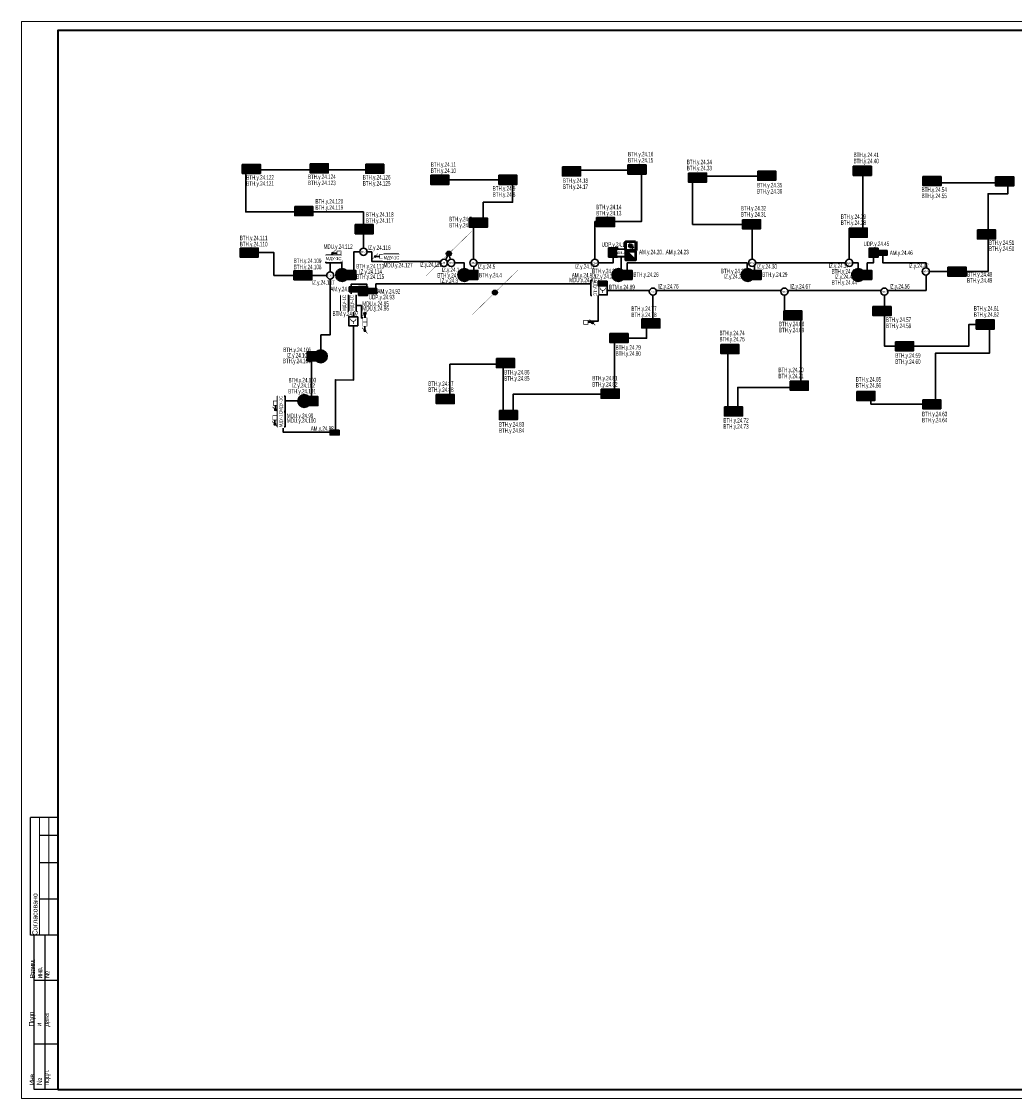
# Model space of a CAD drawing. Header units: millimetres. Extents: x -195178 to 1761886, y 140622 to 301105.
# Tile 112 of 131: x 1241327 to 1296109, y 182305 to 241705. Entities that reach past the tile are written whole.
import ezdxf
from ezdxf.enums import TextEntityAlignment as Align

# ---------------------------------------------------------------- set-up
doc = ezdxf.new("R2010")
doc.units = ezdxf.units.MM
doc.set_wipeout_variables(frame=1)
for name, color, linetype, lineweight in [('_АПС_Оборудование', 1, 'Continuous', 30), ('format-line3', 7, 'Continuous', 13), ('RC-Извещатели_пожарные', 1, 'Continuous', 30), ('Воздуховоды', 7, 'Continuous', 18), ('Графика', 253, 'Continuous', 20), ('ОС', 5, 'Continuous', 25), ('СОУЭ', 1, 'Continuous', 30), ('СС-011-ПОЖ-СИГНАЛИЗАЦИЯ', 1, 'Continuous', 30), ('УГО АПС и АПЗ$0$_АПС_Оборудование', 1, 'Continuous', 30), ('УГО АПС и АПЗ$0$СС-011-ПОЖ-СИГНАЛИЗАЦИЯ', 1, 'Continuous', 30)]:
    doc.layers.add(name, color=color, linetype=linetype, lineweight=lineweight)
for name, color, linetype in [('EI_HATCH_GALV', 7, 'Continuous'), ('АПС', 5, 'Continuous'), ('АПС_Оборудование', 1, 'Continuous'), ('ССПС', 5, 'Continuous'), ('формат', 250, 'Continuous')]:
    doc.layers.add(name, color=color, linetype=linetype)
doc.styles.add('1111', font='ARIALN.TTF')
doc.styles.add('Arial', font='arial.ttf', dxfattribs={"width": 0.9, "height": 700})
doc.styles.add('Arial Narrow', font='ARIALN.TTF', dxfattribs={"width": 0.9, "height": 600})
doc.styles.add('Arial Narrow_Нум', font='ARIALN.TTF', dxfattribs={"width": 0.7, "height": 250})
doc.styles.add('CP.Text', font='arial.ttf')
doc.styles.get("Standard").update_dxf_attribs({"font": 'isocpeur.ttf', "width": 0.9})

# ---------------------------------------------------------------- blocks, each defined once
blk = doc.blocks.new('*U57')
for p, q in [((-821, 155), (-836, 155)), ((-836, 90), (-836, 155)), ((-821, 145), (-831, 145)), ((-821, 130), (-831, 130)), ((-821, 110), (-831, 110)), ((-834, 90), (-836, 90)), ((-834, 5), (-834, 90)), ((-821, 90), (-834, 90)), ((-828, 5), (-828, 90)), ((-821, 65), (-834, 65)), ((-821, 30), (-834, 30)), ((-821, 5), (-834, 5))]:
    blk.add_line(p, q)
at = {"color": 0, "lineweight": 0}
blk.add_lwpolyline([(-841, 0), (0, 0), (0, 594), (-841, 594)], close=True, dxfattribs=at)
at = {"lineweight": 40}
blk.add_lwpolyline([(-821, 5), (-5, 5), (-5, 589), (-821, 589)], close=True, dxfattribs=at)
at = {"layer": 'format-line3', "linetype": 'ByBlock'}
for p, q in [((-831, 90), (-831, 155)), ((-826, 90), (-826, 155))]:
    blk.add_line(p, q, dxfattribs=at)
at = {"char_height": 2.8, "width": 0.2, "attachment_point": 4, "rotation": 90, "line_spacing_factor": 0.857143, "style": 'Arial'}
for s, insert in [('{\\W0.45993; }Согласовано', (-833.58, 90)), ('{\\W0.62543;\\T0.75; \\W1;Взаим. инв. №}', (-831, 66.14)), ('{\\W0.5838;\\T0.8; \\W1;Подп. и дата}', (-831, 39.63)), ('{\\W0.5838;\\T0.8; \\W1;Инв. № подл.}', (-830.77, 7.25))]:
    blk.add_mtext(s, dxfattribs=dict(at, insert=insert))
at = {"style": 'Arial', "width": 0.9, "flags": 8}
blk.add_attdef('FORMAT', (-36.87, 1.26), '', height=2.8, dxfattribs=at)
blk = doc.blocks.new('RC-UGO-IRA-01')
blk.add_wipeout([(2.5, 2.5), (2.5, -2.5), (-2.5, -2.5), (-2.5, 2.5)]).dxf.layer = 'RC-Извещатели_пожарные'
blk.add_wipeout([(-2.5, -2.5), (-2.5, 2.5), (2.5, 2.5), (2.5, -2.5)]).dxf.layer = 'RC-Извещатели_пожарные'
at = {"layer": 'RC-Извещатели_пожарные', "ltscale": 30}
blk.add_lwpolyline([(2.5, 2.5), (2.5, -2.5), (-2.5, -2.5), (-2.5, 2.5)], close=True, dxfattribs=at)
at = {"layer": 'RC-Извещатели_пожарные', "ltscale": 30, "const_width": 0.375}
blk.add_lwpolyline([(-1.5, 1.5, 1), (1.5, 1.5, 1)], format="xyb", dxfattribs=at)
blk.add_lwpolyline([(0, 0), (0, -1.5)], dxfattribs=at)
at = {"layer": 'RC-Извещатели_пожарные'}
blk.add_attdef('PSTN', text='', height=1.5, dxfattribs=at).set_placement((2.5, 2.5), align=Align.BOTTOM_CENTER)
blk = doc.blocks.new('ИП 212-64 прот.R3')
at = {"layer": 'EI_HATCH_GALV', "lineweight": 30, "true_color": 0xffffff}
h = blk.add_hatch(color=7, dxfattribs=at)
h.dxf.hatch_style = 1
h.paths.add_polyline_path([(-2.5, 2.5), (2.5, 2.5), (2.5, -2.5), (-2.5, -2.5)])
at = {"color": 1, "linetype": 'ByBlock', "lineweight": -2}
for p, q in [((0.4, 1.77), (-0.83, 0)), ((-0.83, 0), (0.83, 0)), ((0.83, 0), (-0.31, -1.64))]:
    blk.add_line(p, q, dxfattribs=at)
at = {"color": 1, "linetype": 'ByBlock', "lineweight": -2, "ltscale": 0.1}
blk.add_lwpolyline([(-2.5, 2.5), (2.5, 2.5), (2.5, -2.5), (-2.5, -2.5)], close=True, dxfattribs=at)
blk = doc.blocks.new('УГО АПС и АПЗ$0$A$C0ED213A1')
blk.add_wipeout([(-200, 0), (0, -200), (200, 0), (0, 200)])
blk.add_circle((0, 0), 200)
at = {"layer": 'УГО АПС и АПЗ$0$СС-011-ПОЖ-СИГНАЛИЗАЦИЯ', "color": 1, "style": 'Arial Narrow', "width": 0.9}
blk.add_text('ИЗ-2О', height=100, dxfattribs=at).set_placement((-145, -58))
blk = doc.blocks.new('*U83')
h = blk.add_hatch(color=256)
edge = h.paths.add_edge_path()
edge.add_arc((0, 0), 38.7, 0, 360)
for points in [[(348, 348, 0, 50, 0), (206, 206, 5, 5, 0), (0, 0, 5, 5, 0)], [(0, 0, 0, 50, 0), (-141, -141, 5, 5, 0), (-348, -348, 5, 5, 0)]]:
    blk.add_lwpolyline(points, format="xyseb")
blk.add_circle((0, 0), 38.7)
blk = doc.blocks.new('*U80')
h = blk.add_hatch(color=256)
edge = h.paths.add_edge_path()
edge.add_arc((0, 0), 38.7, 0, 360)
for points in [[(0, 0, 0, 50, 0), (141, 141, 5, 5, 0), (348, 348, 5, 5, 0)], [(-348, -348, 0, 50, 0), (-206, -206, 5, 5, 0), (0, 0, 5, 5, 0)]]:
    blk.add_lwpolyline(points, format="xyseb")
blk.add_circle((0, 0), 38.7)
blk = doc.blocks.new('УДП')
at = {"color": 30}
blk.add_wipeout([(324223, -148669), (324222, -149169), (323722, -149169), (323723, -148669)], dxfattribs=at).dxf.layer = 'RC-Извещатели_пожарные'
blk.add_wipeout([(323722, -149169), (323723, -148669), (324223, -148669), (324222, -149169)], dxfattribs=at).dxf.layer = 'RC-Извещатели_пожарные'
at = {"layer": 'EI_HATCH_GALV', "lineweight": 30, "true_color": 0xffffff}
h = blk.add_hatch(color=7, dxfattribs=at)
h.dxf.hatch_style = 1
h.paths.add_polyline_path([(324223, -148669), (324222, -149169), (323722, -149169), (323723, -148669)])
at = {"layer": 'RC-Извещатели_пожарные', "color": 30, "ltscale": 30}
blk.add_lwpolyline([(324223, -148669), (324222, -149169), (323722, -149169), (323723, -148669)], close=True, dxfattribs=at)
at = {"layer": 'RC-Извещатели_пожарные', "color": 30, "ltscale": 30, "const_width": 37.5}
blk.add_lwpolyline([(323823, -148769, 1), (324123, -148769, 1)], format="xyb", dxfattribs=at)
blk.add_lwpolyline([(323972, -148919), (323972, -149069)], dxfattribs=at)
at = {"color": 30, "lineweight": 30, "style": 'Arial Narrow', "width": 0.9}
blk.add_text('ДУ', height=100, dxfattribs=at).set_placement((323814, -149078), align=Align.MIDDLE_CENTER)
blk = doc.blocks.new('ам-4')
blk.add_wipeout([(-197, 213), (223, 213), (223, -207), (-197, -207)]).dxf.layer = 'АПС_Оборудование'
at = {"layer": 'EI_HATCH_GALV', "lineweight": 30, "true_color": 0xffffff}
h = blk.add_hatch(color=7, dxfattribs=at)
h.dxf.hatch_style = 1
h.paths.add_polyline_path([(223, -207), (-197, -207), (-197, 213), (223, 213)])
at = {"layer": '_АПС_Оборудование', "lineweight": 40, "ltscale": 100}
blk.add_lwpolyline([(223, -207), (-197, -207), (-197, 213), (223, 213)], close=True, dxfattribs=at)
at = {"layer": '_АПС_Оборудование', "ltscale": 100, "insert": (15, 13), "char_height": 150.98, "attachment_point": 5, "style": 'Arial Narrow', "bg_fill": 2}
blk.add_mtext_dynamic_manual_height_columns('\\pxi-0.17961;АМ-4', width=300, gutter_width=144375, heights=[0], dxfattribs=at)
blk = doc.blocks.new('озк_пр')
at = {"layer": 'УГО АПС и АПЗ$0$_АПС_Оборудование', "ltscale": 200}
h = blk.add_hatch(color=1, dxfattribs=at)
h.dxf.hatch_style = 1
h.paths.add_polyline_path([(468761, -41723, 1), (468650, -41723, 1)])
at = {"color": 1, "const_width": 29.5}
blk.add_lwpolyline([(468549, -41567), (468666, -41684)], dxfattribs=at)
at = {"layer": 'УГО АПС и АПЗ$0$_АПС_Оборудование', "color": 1, "lineweight": 35, "ltscale": 200}
blk.add_line((468636, -41723), (468463, -41723), dxfattribs=at)
at = {"layer": 'УГО АПС и АПЗ$0$_АПС_Оборудование', "color": 1, "const_width": 29.5}
blk.add_lwpolyline([(468233, -41839), (468463, -41839), (468463, -41608), (468232, -41608)], close=True, dxfattribs=at)
blk.add_lwpolyline([(468745, -41762), (468862, -41880)], dxfattribs=at)
at = {"layer": 'УГО АПС и АПЗ$0$_АПС_Оборудование', "color": 1}
blk.add_circle((468706, -41723), 55.4, dxfattribs=at)
blk = doc.blocks.new('_МДУ')
at = {"color": 1}
blk.add_wipeout([(-350, 175), (350, 175), (350, -175), (-350, -175)], dxfattribs=at)
at = {"layer": 'АПС', "color": 1, "lineweight": 30, "ltscale": 200}
blk.add_lwpolyline([(350, 175), (-350, 175), (-350, -175), (350, -175)], close=True, dxfattribs=at)
at = {"layer": 'АПС', "color": 0, "lineweight": 30, "ltscale": 200, "insert": (3, 0), "char_height": 150, "width": 668.29, "attachment_point": 5, "style": 'Arial Narrow', "bg_fill": 2}
blk.add_mtext('МДУ-1C', dxfattribs=at)
blk = doc.blocks.new('авфывыа')
at = {"lineweight": 40, "ltscale": 2, "true_color": 0xffffff}
h = blk.add_hatch(color=7, dxfattribs=at)
h.dxf.hatch_style = 1
h.paths.add_polyline_path([(287340, 199933), (287843, 199933), (287843, 200201), (287340, 200201)])
at = {"layer": 'ОС', "color": 1, "lineweight": 30}
blk.add_lwpolyline([(287843, 200201), (287340, 200201), (287340, 199933), (287843, 199933)], close=True, dxfattribs=at)
at = {"layer": 'ССПС', "color": 1, "lineweight": -2, "ltscale": 1000, "style": '1111', "width": 0.8}
blk.add_text('АМ-1', height=151, dxfattribs=at).set_placement((287425, 199988))
blk = doc.blocks.new('пд_выт')
at = {"layer": 'Воздуховоды', "true_color": 0xcd6928}
h = blk.add_hatch(color=32, dxfattribs=at)
h.dxf.hatch_style = 1
h.paths.add_polyline_path([(468770, -40558, 1), (468659, -40558, 1)])
at = {"layer": 'Воздуховоды', "color": 32, "lineweight": 30, "true_color": 0xcd6928}
blk.add_line((468645, -40558), (468472, -40558), dxfattribs=at)
at = {"layer": 'Воздуховоды', "color": 32, "true_color": 0xcd6928, "const_width": 29.5}
for points in [[(468558, -40401), (468675, -40519)], [(468754, -40597), (468871, -40714)]]:
    blk.add_lwpolyline(points, dxfattribs=at)
blk.add_lwpolyline([(468242, -40674), (468472, -40673), (468472, -40443), (468241, -40443)], close=True, dxfattribs=at)
at = {"layer": 'Воздуховоды', "color": 32, "true_color": 0xcd6928}
blk.add_circle((468715, -40558), 55.4, dxfattribs=at)
blk = doc.blocks.new('пд_пр')
at = {"layer": 'Воздуховоды', "true_color": 0x008800}
h = blk.add_hatch(color=96, dxfattribs=at)
h.dxf.hatch_style = 1
h.paths.add_polyline_path([(468765, -40912, 1), (468654, -40912, 1)])
at = {"layer": 'Воздуховоды', "color": 96, "lineweight": 30, "true_color": 0x008800}
blk.add_line((468640, -40912), (468467, -40912), dxfattribs=at)
at = {"layer": 'Воздуховоды', "color": 96, "true_color": 0x008800, "const_width": 29.5}
blk.add_lwpolyline([(468237, -41028), (468468, -41028), (468467, -40797), (468237, -40797)], close=True, dxfattribs=at)
for points in [[(468553, -40755), (468671, -40873)], [(468749, -40951), (468867, -41069)]]:
    blk.add_lwpolyline(points, dxfattribs=at)
at = {"layer": 'Воздуховоды', "color": 96, "true_color": 0x008800}
blk.add_circle((468710, -40912), 55.4, dxfattribs=at)
blk = doc.blocks.new('озк_выт')
at = {"layer": 'УГО АПС и АПЗ$0$_АПС_Оборудование', "ltscale": 200}
h = blk.add_hatch(color=5, dxfattribs=at)
h.dxf.hatch_style = 1
h.paths.add_polyline_path([(468756, -41333, 1), (468645, -41333, 1)])
at = {"color": 5, "const_width": 29.5}
blk.add_lwpolyline([(468544, -41177), (468661, -41294)], dxfattribs=at)
at = {"layer": 'УГО АПС и АПЗ$0$_АПС_Оборудование', "color": 5, "lineweight": 35, "ltscale": 200}
blk.add_line((468631, -41333), (468458, -41334), dxfattribs=at)
at = {"layer": 'УГО АПС и АПЗ$0$_АПС_Оборудование', "color": 5, "const_width": 29.5}
blk.add_lwpolyline([(468227, -41449), (468458, -41449), (468458, -41218), (468227, -41218)], close=True, dxfattribs=at)
blk.add_lwpolyline([(468740, -41373), (468857, -41490)], dxfattribs=at)
at = {"layer": 'УГО АПС и АПЗ$0$_АПС_Оборудование', "color": 5}
blk.add_circle((468700, -41333), 55.4, dxfattribs=at)
blk = doc.blocks.new('ИП в подвесном потолке')
at = {"layer": 'EI_HATCH_GALV', "lineweight": 30, "true_color": 0xffffff}
h = blk.add_hatch(color=7, dxfattribs=at)
h.dxf.hatch_style = 1
edge = h.paths.add_edge_path()
edge.add_arc((494584, -66648), 354, 0, 360)
at = {"color": 1, "linetype": 'ByBlock', "lineweight": -2}
for p, q in [((494624, -66471), (494501, -66648)), ((494501, -66648), (494667, -66648)), ((494667, -66648), (494553, -66811))]:
    blk.add_line(p, q, dxfattribs=at)
at = {"color": 1, "linetype": 'ByBlock', "lineweight": -2, "ltscale": 0.1}
blk.add_lwpolyline([(494334, -66398), (494834, -66398), (494834, -66898), (494334, -66898)], close=True, dxfattribs=at)
at = {"layer": 'СС-011-ПОЖ-СИГНАЛИЗАЦИЯ', "lineweight": 30}
blk.add_circle((494584, -66648), 354, dxfattribs=at)
blk = doc.blocks.new('ИЗ-1')
blk.add_wipeout([(469979, -66893), (470179, -67093), (470379, -66893), (470179, -66693)])
blk.add_circle((470179, -66893), 200)
at = {"layer": 'УГО АПС и АПЗ$0$СС-011-ПОЖ-СИГНАЛИЗАЦИЯ', "color": 1, "style": 'CP.Text', "width": 0.8}
blk.add_text('ИЗ-1', height=90, dxfattribs=at).set_placement((470079, -66939))
blk = doc.blocks.new('СПЖ')
at = {"layer": 'Графика', "lineweight": 50}
blk.add_hatch(color=1, dxfattribs=at).paths.add_polyline_path([(304821, -36194), (304291, -35711), (304291, -36194)])
at = {"layer": 'Графика', "color": 1, "lineweight": 50}
blk.add_line((304291, -35711), (304821, -36194), dxfattribs=at)
blk.add_lwpolyline([(304821, -35711), (304821, -36194), (304291, -36194), (304291, -35711)], close=True, dxfattribs=at)
blk = doc.blocks.new('ДЗ')
at = {"layer": 'Графика', "color": 1, "lineweight": 50}
for p, q in [((304243, -36530), (304243, -37013)), ((304423, -36650), (304688, -36892)), ((304859, -36530), (304859, -37013))]:
    blk.add_line(p, q, dxfattribs=at)
blk.add_lwpolyline([(304821, -36530), (304821, -37013), (304291, -37013), (304291, -36530)], close=True, dxfattribs=at)
blk.add_circle((304556, -36771), 81.3, dxfattribs=at)

msp = doc.modelspace()

# ---------------------------------------------------------------- linework, layer by layer
at = {"layer": 'СС-011-ПОЖ-СИГНАЛИЗАЦИЯ', "lineweight": 30, "ltscale": 100}
for points in [[(1260191, 229209), (1260191, 231206), (1253695, 231206), (1253695, 233527), (1261134, 233527)], [(1272962, 228597), (1272962, 230674), (1275530, 230674), (1275530, 233511), (1271441, 233511)], [(1286995, 228597), (1286995, 230055), (1287737, 230055), (1287737, 233474)], [(1266257, 228597), (1266257, 230633), (1266803, 230633), (1266803, 231737), (1268418, 231737), (1268418, 232968), (1264195, 232968)], [(1281637, 228597), (1281637, 230515), (1281313, 230515), (1278346, 230515), (1278346, 233167), (1282640, 233167)], [(1291417, 227922), (1294653, 227922), (1294653, 232210), (1295749, 232210), (1295749, 232816), (1291788, 232816)], [(1258159, 227701), (1255249, 227701), (1255249, 228959), (1253645, 228959)], [(1276163, 226605), (1276163, 225036), (1275808, 225036), (1275808, 224240), (1274041, 224240), (1274041, 221145), (1268445, 221145), (1268445, 219980), (1267904, 219980), (1267904, 222801), (1264960, 222801), (1264960, 220989)], [(1283414, 226605), (1283414, 225487), (1284318, 225487), (1284318, 221528), (1280844, 221528), (1280844, 220249), (1280300, 220249), (1280300, 223391)], [(1288930, 226605), (1288930, 223801), (1293597, 223801), (1293597, 224998), (1294728, 224998), (1294728, 223406), (1291748, 223406), (1291748, 220601), (1288186, 220601), (1288186, 220806)]]:
    msp.add_lwpolyline(points, dxfattribs=at)
at = {"layer": 'СС-011-ПОЖ-СИГНАЛИЗАЦИЯ', "color": 1, "lineweight": 30}
msp.add_lwpolyline([(1264903, 228904), (1265037, 228395), (1265755, 228395), (1265755, 227737), (1266285, 227737), (1266285, 228395), (1273964, 228395), (1273964, 228966), (1274403, 228966), (1274403, 227708), (1274746, 227708), (1274746, 228395), (1281361, 228395), (1281361, 227740), (1281758, 227740), (1281758, 228395), (1287488, 228395), (1287488, 227729), (1287990, 227729), (1287990, 228395), (1288328, 228395), (1288328, 228902), (1288848, 228902), (1288852, 228395), (1291233, 228395), (1291233, 226874), (1273389, 226874), (1273389, 227230), (1260879, 227230), (1260879, 226908), (1260370, 226908), (1260370, 227226), (1259515, 227226), (1259515, 226086), (1259650, 226086), (1259650, 221928), (1258642, 221946), (1258642, 219050), (1255763, 219050), (1255763, 220779), (1257330, 220779), (1257330, 223260), (1257839, 223260), (1257842, 224420), (1258353, 224420), (1258353, 228509), (1259000, 228509), (1259000, 227751), (1259658, 227751), (1259658, 228995), (1260646, 228995), (1260646, 228472), (1264689, 228472), (1264903, 228904)], dxfattribs=at)

# ---------------------------------------------------------------- block references
at = {"color": 6}
msp.add_blockref('авфывыа', (971014, 18974), dxfattribs=at)
at = {"layer": 'СОУЭ', "color": 6, "xscale": 100, "yscale": 100, "zscale": 100}
for p in [(1253756, 233576), (1254256, 233576), (1257503, 233609), (1258003, 233609), (1260564, 233585), (1261064, 233585), (1271419, 233443), (1271919, 233443), (1275034, 233542), (1275534, 233542), (1282192, 233202), (1282692, 233202), (1287465, 233469), (1287965, 233469), (1264155, 232973), (1264655, 232973), (1267911, 232973), (1268411, 232973), (1278368, 233097), (1278868, 233097), (1291310, 232907), (1291810, 232907), (1295316, 232890), (1295816, 232890), (1256650, 231252), (1257150, 231252), (1259986, 230254), (1260486, 230254), (1266279, 230610), (1266779, 230610), (1273293, 230642), (1273793, 230642), (1281348, 230525), (1281848, 230525), (1287237, 230058), (1287737, 230058), (1294314, 229963), (1294814, 229963), (1253639, 228962), (1254139, 228962), (1292689, 227908), (1293189, 227908), (1256600, 227709), (1257100, 227709), (1259515, 227730), (1274761, 227730), (1287987, 227730), (1283628, 225495), (1284128, 225495), (1288551, 225733), (1289051, 225733), (1275795, 225053), (1276295, 225053), (1294247, 224996), (1294747, 224996), (1274041, 224244), (1274541, 224244), (1289793, 223795), (1290293, 223795), (1257336, 223242), (1280160, 223641), (1280660, 223641), (1267778, 222865), (1268278, 222865), (1283984, 221622), (1284484, 221622), (1257428, 220771), (1264453, 220882), (1264953, 220882), (1273554, 221178), (1274054, 221178), (1287661, 221056), (1288161, 221056), (1280356, 220198), (1280856, 220198), (1291295, 220593), (1291795, 220593), (1267939, 219998), (1268439, 219998)]:
    msp.add_blockref('ИП 212-64 прот.R3', p, dxfattribs=at)
at = {"layer": 'СС-011-ПОЖ-СИГНАЛИЗАЦИЯ', "lineweight": 30, "xscale": -1}
msp.add_blockref('пд_выт', (1727199, 269491), dxfattribs=at)
at = {"layer": 'СС-011-ПОЖ-СИГНАЛИЗАЦИЯ', "lineweight": 30}
for name, p in [('озк_выт', (804119, 266447)), ('ИП в подвесном потолке', (763252, 289889)), ('ИП в подвесном потолке', (762345, 287419))]:
    msp.add_blockref(name, p, dxfattribs=at)
at = {"layer": 'СС-011-ПОЖ-СИГНАЛИЗАЦИЯ', "lineweight": 30, "xscale": -1, "rotation": 90}
for p in [(1214772, 689011), (1214751, 688204)]:
    msp.add_blockref('пд_выт', p, dxfattribs=at)
at = {"layer": 'формат', "xscale": 100, "yscale": 100, "zscale": 100}
msp.add_blockref('*U57', (1325427, 182305), dxfattribs=at)

# ---------------------------------------------------------------- texts
at = {"lineweight": 30, "style": 'Arial Narrow_Нум', "width": 0.7}
for s, p in [('ВТН.y.24.16', (1274793, 234268)), ('ВТН.y.24.15', (1274793, 233932)), ('ВТН.y.24.34', (1278028, 233833)), ('ВТН.y.24.41', (1287234, 234225)), ('ВТН.y.24.40', (1287234, 233888)), ('ВТН.y.24.11', (1263903, 233693)), ('ВТН.y.24.10', (1263903, 233356)), ('ВТН.y.24.33', (1278028, 233496)), ('ВТН.y.24.122', (1253723, 232980)), ('ВТН.y.24.121', (1253723, 232643)), ('ВТН.y.24.124', (1257127, 233017)), ('ВТН.y.24.123', (1257127, 232680)), ('ВТН.y.24.126', (1260152, 232992)), ('ВТН.y.24.125', (1260152, 232655)), ('ВТН.y.24.18', (1271190, 232810)), ('ВТН.y.24.9', (1267322, 232375)), ('ВТН.y.24.8', (1267322, 232038)), ('ВТН.y.24.17', (1271190, 232473)), ('ВТН.y.24.35', (1281904, 232556)), ('ВТН.y.24.36', (1281904, 232219)), ('ВТН.y.24.54', (1290985, 232301)), ('ВТН.y.24.120', (1257542, 231659)), ('ВТН.y.24.55', (1290985, 231964)), ('ВТН.y.24.119', (1257542, 231323)), ('ВТН.y.24.118', (1260321, 230940)), ('ВТН.y.24.14', (1273031, 231348)), ('ВТН.y.24.13', (1273031, 231011)), ('ВТН.y.24.32', (1281013, 231285)), ('ВТН.y.24.31', (1281013, 230948)), ('ВТН.y.24.39', (1286525, 230820)), ('ВТН.y.24.117', (1260321, 230603)), ('ВТН.y.24.7', (1264918, 230684)), ('ВТН.y.24.6', (1264918, 230347)), ('ВТН.y.24.38', (1286525, 230483)), ('ВТН.y.24.111', (1253368, 229641)), ('ВТН.y.24.110', (1253368, 229304)), ('ВТН.y.24.51', (1294703, 229385)), ('ВТН.y.24.50', (1294703, 229048)), ('AM.y.24.20...AM.y.24.23', (1275395, 228867)), ('AM.y.24.46', (1289229, 228824)), ('ВТН.y.24.109', (1256342, 228380)), ('ВТН.y.24.108', (1256342, 228043)), ('ВТН.y.24.115', (1259800, 227510)), ('IZ.y.24.114', (1259960, 227786)), ('ВТН.y.24.2', (1264269, 227584)), ('IZ.y.24.3', (1264430, 227284)), ('ВТН.y.24.4', (1266572, 227594)), ('ВТН.y.24.26', (1275083, 227623)), ('IZ.y.24.28', (1280073, 227518)), ('ВТН.y.24.29', (1282190, 227623)), ('IZ.y.24.43', (1286180, 227502)), ('ВТН.y.24.48', (1293494, 227636)), ('ВТН.y.24.49', (1293494, 227300)), ('AM.y.24.92', (1260962, 226703)), ('ВТН.y.24.44', (1286025, 227186)), ('MDU.y.24.95', (1260132, 226013)), ('ВТН.y.24.77', (1274973, 225738)), ('ВТН.y.24.61', (1293864, 225758)), ('ВТН.y.24.78', (1274973, 225402)), ('ВТН.y.24.68', (1283115, 224900)), ('ВТН.y.24.57', (1289014, 225131)), ('ВТН.y.24.62', (1293864, 225421)), ('ВТН.y.24.74', (1279834, 224400)), ('ВТН.y.24.69', (1283115, 224563)), ('ВТН.y.24.58', (1289014, 224795)), ('ВТН.y.24.75', (1279834, 224063)), ('ВТН.y.24.106', (1255767, 223472)), ('IZ.y.24.105', (1255967, 223172)), ('ВТН.y.24.79', (1274101, 223604)), ('ВТН.y.24.80', (1274101, 223267)), ('ВТН.y.24.59', (1289535, 223159)), ('ВТН.y.24.104', (1255748, 222860)), ('ВТН.y.24.60', (1289535, 222822)), ('ВТН.y.24.86', (1267959, 222235)), ('ВТН.y.24.81', (1272815, 221909)), ('ВТН.y.24.70', (1283087, 222365)), ('ВТН.y.24.71', (1283087, 222028)), ('ВТН.y.24.103', (1256056, 221801)), ('IZ.y.24.102', (1256256, 221502)), ('ВТН.y.24.87', (1263770, 221609)), ('ВТН.y.24.85', (1267959, 221898)), ('ВТН.y.24.82', (1272815, 221572)), ('ВТН.y.24.65', (1287353, 221846)), ('ВТН.y.24.66', (1287353, 221510)), ('ВТН.y.24.88', (1263770, 221272)), ('ВТН.y.24.72', (1280049, 219584)), ('ВТН.y.24.63', (1291010, 219933)), ('ВТН.y.24.64', (1291010, 219596)), ('АМ.y.24.98', (1257282, 219136)), ('ВТН.y.24.83', (1267667, 219362)), ('ВТН.y.24.84', (1267667, 219025)), ('ВТН.y.24.73', (1280049, 219247))]:
    msp.add_text(s, height=250, dxfattribs=at).set_placement(p)

# ---------------------------------------------------------------- next in the draw order: block references
at = {"layer": '_АПС_Оборудование', "color": 0, "lineweight": 30, "xscale": 1.2, "yscale": 1.2, "zscale": 1.2}
msp.add_blockref('_МДУ', (1258538, 228607), dxfattribs=at)
at = {"layer": '_АПС_Оборудование', "color": 0, "lineweight": 30, "xscale": 1.2, "yscale": 1.2, "zscale": 1.2, "rotation": 90}
msp.add_blockref('_МДУ', (1255660, 219766), dxfattribs=at)
at = {"layer": 'RC-Извещатели_пожарные', "xscale": 99.99999999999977, "yscale": 99.99999999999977, "zscale": 99.99999999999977, "rotation": 359.9525678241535}
for p in [(1273396, 226873), (1259629, 225172)]:
    msp.add_blockref('RC-UGO-IRA-01', p, dxfattribs=at)
at = {"layer": 'СС-011-ПОЖ-СИГНАЛИЗАЦИЯ', "lineweight": 30}
for p in [(949994, 377886), (964361, 377870), (936199, 375766)]:
    msp.add_blockref('УДП', p, dxfattribs=at)
at = {"layer": 'УГО АПС и АПЗ$0$_АПС_Оборудование'}
for p in [(1260191, 229009), (1266257, 228397), (1272961, 228397), (1281633, 228397), (1286994, 228397), (1291217, 227922), (1258359, 227701), (1276163, 226806), (1283414, 226806), (1288930, 226806)]:
    msp.add_blockref('УГО АПС и АПЗ$0$A$C0ED213A1', p, dxfattribs=at)

# ---------------------------------------------------------------- next in the draw order: block references
at = {"xscale": 3.600000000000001, "yscale": 3.600000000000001, "zscale": 3.600000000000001, "rotation": 359.2880171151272}
for name, p in [('*U83', (1264902, 228904)), ('*U80', (1267445, 226757))]:
    msp.add_blockref(name, p, dxfattribs=at)
at = {"color": 6}
for p in [(1001241, 28877), (973079, 26773)]:
    msp.add_blockref('авфывыа', p, dxfattribs=at)
at = {"layer": '_АПС_Оборудование'}
msp.add_blockref('ам-4', (1274413, 228937), dxfattribs=at)
at = {"layer": '_АПС_Оборудование', "color": 0, "lineweight": 30, "xscale": 1.2, "yscale": 1.2, "zscale": 1.2}
for p, rotation in [((1272947, 227017), 270), ((1259582, 226180), 90), ((1255658, 220623), 90)]:
    msp.add_blockref('_МДУ', p, dxfattribs=dict(at, rotation=rotation))
at = {"layer": 'СОУЭ', "color": 6, "xscale": 100, "yscale": 100, "zscale": 100}
for p in [(1266260, 227730), (1281892, 227730)]:
    msp.add_blockref('ИП 212-64 прот.R3', p, dxfattribs=at)
at = {"layer": 'СС-011-ПОЖ-СИГНАЛИЗАЦИЯ', "lineweight": 30, "xscale": -1}
msp.add_blockref('пд_пр', (1729549, 269663), dxfattribs=at)
at = {"layer": 'СС-011-ПОЖ-СИГНАЛИЗАЦИЯ', "lineweight": 30}
for p in [(764431, 294377), (771176, 294377), (779677, 294377), (786808, 294377), (792904, 294377)]:
    msp.add_blockref('ИП в подвесном потолке', p, dxfattribs=at)
at = {"layer": 'СС-011-ПОЖ-СИГНАЛИЗАЦИЯ', "lineweight": 30, "rotation": 90}
msp.add_blockref('озк_пр', (1218551, -243103), dxfattribs=at)
at = {"layer": 'СС-011-ПОЖ-СИГНАЛИЗАЦИЯ', "lineweight": 30, "xscale": -1, "rotation": 90}
msp.add_blockref('пд_выт', (1219714, 693371), dxfattribs=at)

# ---------------------------------------------------------------- next in the draw order: texts
at = {"lineweight": 30, "style": 'Arial Narrow_Нум', "width": 0.7}
for s, p in [('MDU.y.24.112', (1257994, 229167)), ('UDP.y.24.45', (1287780, 229320)), ('IZ.y.24.5', (1266493, 228070)), ('IZ.y.24.12', (1271858, 228070)), ('IZ.y.24.30', (1281891, 228070)), ('IZ.y.24.37', (1285862, 228107)), ('IZ.y.24.47', (1290260, 228107)), ('ВТН.y.24.24', (1272806, 227817)), ('ВТН.y.24.27', (1279912, 227817)), ('ВТН.y.24.42', (1286020, 227801)), ('IZ.y.24.107', (1257343, 227189)), ('ВТМ.y.24.89', (1273741, 226935)), ('IZ.y.24.76', (1276463, 226978)), ('IZ.y.24.67', (1283745, 226978)), ('IZ.y.24.56', (1289212, 226978)), ('UDP.y.24.93', (1260487, 226383)), ('MDU.y.24.96', (1260132, 225756)), ('MDU.y.24.100', (1255967, 219576))]:
    msp.add_text(s, height=250, dxfattribs=at).set_placement(p)

# ---------------------------------------------------------------- next in the draw order: linework, layer by layer
at = {"layer": 'СС-011-ПОЖ-СИГНАЛИЗАЦИЯ', "color": 30, "lineweight": 30, "ltscale": 100}
for points in [[(1272577, 225173), (1273136, 225173), (1273136, 226586)], [(1260159, 225361), (1260083, 225361), (1260083, 226040), (1259792, 226040)]]:
    msp.add_lwpolyline(points, dxfattribs=at)

# ---------------------------------------------------------------- next in the draw order: block references
at = {"color": 6}
msp.add_blockref('авфывыа', (985803, 27190), dxfattribs=at)
at = {"layer": '_АПС_Оборудование', "color": 0, "lineweight": 30, "xscale": 1.2, "yscale": 1.2, "zscale": 1.2}
msp.add_blockref('_МДУ', (1261732, 228656), dxfattribs=at)
at = {"layer": '_АПС_Оборудование', "color": 0, "lineweight": 30, "xscale": 1.2, "yscale": 1.2, "zscale": 1.2, "rotation": 90}
msp.add_blockref('_МДУ', (1259162, 226180), dxfattribs=at)
at = {"layer": 'RC-Извещатели_пожарные', "lineweight": 30}
for name, p in [('ДЗ', (970383, 266096)), ('СПЖ', (970383, 264743)), ('ИЗ-1', (794858, 295287))]:
    msp.add_blockref(name, p, dxfattribs=at)

# ---------------------------------------------------------------- next in the draw order: texts
at = {"lineweight": 30, "style": 'Arial Narrow_Нум', "width": 0.7}
for s, p in [('UDP.y.24.19', (1273332, 229278)), ('MDU.y.24.91', (1271542, 227327)), ('AM.y.24.90', (1271684, 227588)), ('IZ.y.24.25', (1272966, 227518)), ('ВТН.y.24.101', (1256036, 221190)), ('MDU.y.24.99', (1255967, 219834))]:
    msp.add_text(s, height=250, dxfattribs=at).set_placement(p)

# ---------------------------------------------------------------- next in the draw order: block references
at = {"color": 6}
msp.add_blockref('авфывыа', (972064, 26864), dxfattribs=at)
at = {"layer": 'RC-Извещатели_пожарные', "lineweight": 30}
msp.add_blockref('ИЗ-1', (794452, 295287), dxfattribs=at)

# ---------------------------------------------------------------- next in the draw order: texts
at = {"lineweight": 30, "style": 'Arial Narrow_Нум', "width": 0.7}
for s, p in [('IZ.y.24.116', (1260434, 229111)), ('ВТН.y.24.113', (1259800, 228086)), ('MDU.y.24.127', (1261300, 228142)), ('AM.y.24.94', (1258363, 226826)), ('ВТМ.y.24.97', (1258486, 225465))]:
    msp.add_text(s, height=250, dxfattribs=at).set_placement(p)

# ---------------------------------------------------------------- next in the draw order: texts
for s, p in [('IZ.y.24.128', (1263282, 228174)), ('IZ.y.24.1', (1264508, 227887))]:
    msp.add_text(s, height=250, dxfattribs=at).set_placement(p)

doc.saveas('drawing.dxf')
